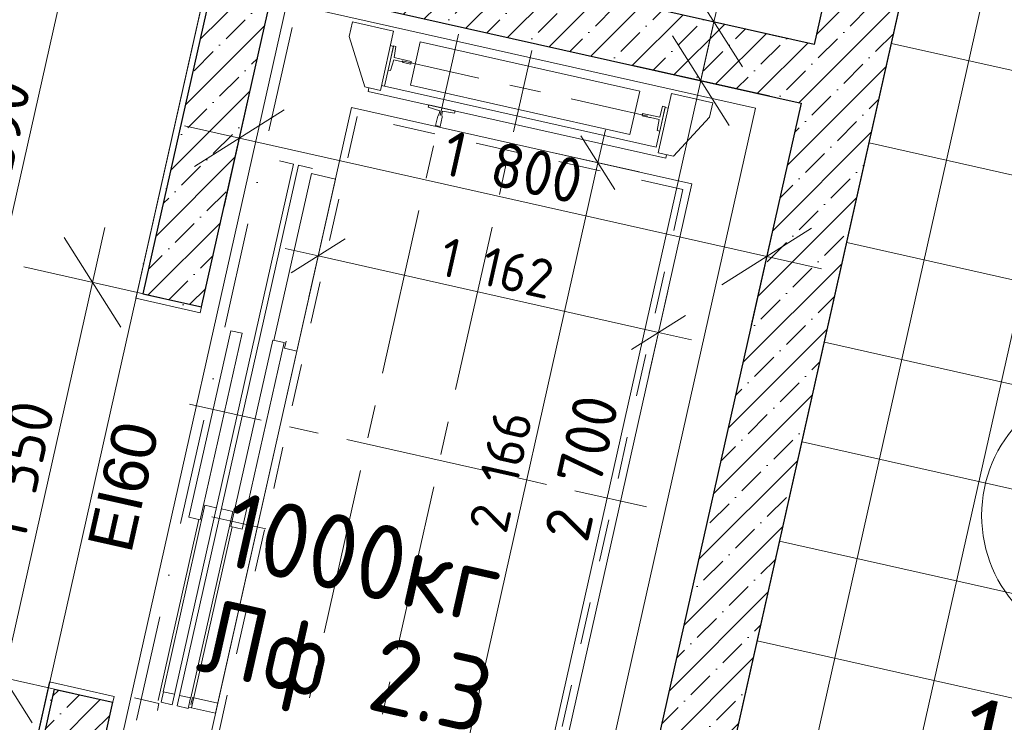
# Model space of a CAD drawing. Header units: millimetres. Extents: x -7218036 to -6934485, y 6013857 to 6210136.
# Tile 209 of 214: x -7148119 to -7144839, y 6139956 to 6142296. Entities that reach past the tile are written whole.
import ezdxf
from ezdxf.enums import TextEntityAlignment as Align

# ---------------------------------------------------------------- set-up
doc = ezdxf.new("R2010")
doc.units = ezdxf.units.MM
doc.header["$MEASUREMENT"] = 0
doc.linetypes.add('короткая штриховая', pattern=[282.222222, 141.111111, -141.111111])
doc.linetypes.add('Штрихпунктирная', pattern=[670.277762, 352.777767, -176.388884, 0, -141.111112])
for name, color, linetype in [('S - автостоянка.АР', 7, 'Continuous'), ('АР-Стены_внутренние_пилоны.АР', 7, 'Continuous'), ('АР-Чертеж-Оси_Осевые размеры.АР', 7, 'Continuous'), ('АР-Чертеж-Размеры.АР', 7, 'Continuous')]:
    doc.layers.add(name, color=color, linetype=linetype)
for name, color, linetype, lineweight in [('АР-вертикальная связь - Лифт.АР_Ном._пера__1', 7, 'Continuous', 0), ('АР-вертикальная связь - Лифт.АР_Ном._пера__120', 7, 'Continuous', 0), ('АР-Мокрые зоны.АР_Ном._пера__101', 252, 'Continuous', 0), ('АР-Стены_внутренние_пилоны.АР_Ном._пера__1', 7, 'Continuous', 30), ('АР-Чертеж-Оси_Осевые размеры.АР_Ном._пера__1', 7, 'Continuous', 0), ('АР-Чертеж-Оси_Осевые размеры.АР_Ном._пера__120', 7, 'Continuous', 0), ('АР-Чертеж-Размеры.АР_Ном._пера__1', 7, 'Continuous', 0), ('Двери Archicad_Ном._пера__120', 7, 'Continuous', 0), ('Маркеры Дверей Archicad_Ном._пера__1', 7, 'Continuous', 0), ('Паспорта Зон Archicad_Ном._пера__1', 7, 'Continuous', 0)]:
    doc.layers.add(name, color=color, linetype=linetype, lineweight=lineweight)
doc.styles.add('РЎР“Р•РќР•Р\xa0Р\x98Р\xa0_РЎРўР\x98Р›Р¬_1', font='GOTHIC.TTF')
doc.styles.add('РЎР“Р•РќР•Р\xa0Р\x98Р\xa0_РЎРўР\x98Р›Р¬_2', font='calibri.ttf')
doc.styles.add('РЎР“Р•РќР•Р\xa0Р\x98Р\xa0_РЎРўР\x98Р›Р¬_4', font='GOST_Common.ttf')
doc.styles.add('РЎР“Р•РќР•Р\xa0Р\x98Р\xa0_РЎРўР\x98Р›Р¬_5', font='arial.ttf')
doc.dimstyles.new('СГЕНЕРИР_СТИЛЬ__1', dxfattribs={"dimtxt": 400, "dimasz": 332.5, "dimexe": 0.18, "dimexo": 0.0625, "dimgap": 0, "dimtad": 1, "dimdec": 0, "dimzin": 0, "dimdsep": 46, "dimtxsty": 'РЎР“Р•РќР•Р\xa0Р\x98Р\xa0_РЎРўР\x98Р›Р¬_1', "dimblk": 'ARROWHEAD_6', "dimblk1": 'ARROWHEAD_6', "dimblk2": 'ARROWHEAD_6', "dimcen": 0.09, "dimse1": 1, "dimse2": 1, "dimclrd": 7, "dimclre": 7, "dimclrt": 7, "dimazin": 0, "dimtfac": 1, "dimtdec": 4, "dimtmove": 0, "dimatfit": 3, "dimfxl": 1, "dimtolj": 1, "dimtzin": 0, "dimarcsym": 0})
doc.dimstyles.new('СГЕНЕРИР_СТИЛЬ__4', dxfattribs={"dimtxt": 150, "dimasz": 237.5, "dimexe": 0.18, "dimexo": 0.0625, "dimgap": 0, "dimtad": 1, "dimdec": 0, "dimzin": 0, "dimdsep": 46, "dimtxsty": 'РЎР“Р•РќР•Р\xa0Р\x98Р\xa0_РЎРўР\x98Р›Р¬_4', "dimblk": 'ARROWHEAD_6', "dimblk1": 'ARROWHEAD_6', "dimblk2": 'ARROWHEAD_6', "dimcen": 0.09, "dimse1": 1, "dimse2": 1, "dimclrd": 7, "dimclre": 7, "dimclrt": 7, "dimazin": 0, "dimtfac": 1, "dimtdec": 4, "dimtmove": 0, "dimatfit": 3, "dimfxl": 1, "dimtolj": 1, "dimtzin": 0, "dimarcsym": 0})
doc.dimstyles.new('СГЕНЕРИР_СТИЛЬ__7', dxfattribs={"dimtxt": 129.999995, "dimasz": 142.5, "dimexe": 0.18, "dimexo": 300000, "dimgap": 0, "dimtad": 1, "dimdec": 0, "dimzin": 0, "dimdsep": 46, "dimtxsty": 'РЎР“Р•РќР•Р\xa0Р\x98Р\xa0_РЎРўР\x98Р›Р¬_4', "dimblk": 'ARROWHEAD_6', "dimblk1": 'ARROWHEAD_6', "dimblk2": 'ARROWHEAD_6', "dimcen": 0.09, "dimclrd": 7, "dimclre": 7, "dimclrt": 7, "dimazin": 0, "dimtfac": 1, "dimtdec": 4, "dimtmove": 0, "dimatfit": 3, "dimfxl": 1, "dimtolj": 1, "dimtzin": 0, "dimarcsym": 0})
pattern_1 = [(45, (-6566190.34, 6563027.8), (-111.369318, 111.369318), [0, -105, 0, -157.5]), (110, (-6565840.34, 6563027.8), (148.001588, 53.868173), [0, -77, 0, -133])]
pattern_2 = [(45, (-6566190.34, 6562677.8), (-84.852814, 84.852814), []), (45, (-6566232.77, 6562720.22), (-84.852814, 84.852814), [90, -30, 0, -30])]

# ---------------------------------------------------------------- blocks, each defined once
blk = doc.blocks.new('ИТП_Т508_43_6', base_point=(-7150945.9, 6142246.4))
at = {"layer": 'Паспорта Зон Archicad_Ном._пера__1', "color": 7, "linetype": 'Continuous', "lineweight": 0}
blk.add_circle((-7144464.9, 6140644.8), 450, dxfattribs=at)
at = {"layer": 'Паспорта Зон Archicad_Ном._пера__1', "color": 7, "lineweight": 0, "style": 'РЎР“Р•РќР•Р\xa0Р\x98Р\xa0_РЎРўР\x98Р›Р¬_4'}
blk.add_attdef('ROOM_NUMBER', text='', height=250, rotation=347.3417, dxfattribs=at).set_placement((-7144464.9, 6140646.1), align=Align.MIDDLE_CENTER)
at = {"layer": 'Паспорта Зон Archicad_Ном._пера__1', "color": 7, "lineweight": 0, "style": 'РЎР“Р•РќР•Р\xa0Р\x98Р\xa0_РЎРўР\x98Р›Р¬_2'}
blk.add_attdef('ROOM_AREA', text='', height=200, rotation=347.3417, dxfattribs=at).set_placement((-7144139.8, 6139759.3), align=Align.MIDDLE_RIGHT)
blk = doc.blocks.new('Маркер ДВ 23[9]_6', base_point=(-7147661.4, 6140680.7))
at = {"layer": 'Маркеры Дверей Archicad_Ном._пера__1', "color": 7, "lineweight": 0, "insert": (-7147746.7, 6140513.2), "char_height": 150, "attachment_point": 7, "rotation": 77.3411, "style": 'РЎР“Р•РќР•Р\xa0Р\x98Р\xa0_РЎРўР\x98Р›Р¬_5'}
blk.add_mtext('\\A1;{\\pql;\\pt0;\\fArial|b0|i0|c204|p0;\\W1.000000;EI60\\fArial|b0|i0|c204|p0;\\W1.000000;\\fArial|b0|i0|c204|p0;\\H0.666667x;\\W1.000000;\\fArial|b0|i0|c204|p0;\\H1.500000x;\\W1.000000;}', dxfattribs=at)
blk = doc.blocks.new('Прямоугольный Дверной Проем 23[22]_6', base_point=(-6566190.3, 6562677.8))
at = {"layer": 'Двери Archicad_Ном._пера__120', "color": 7, "linetype": 'Continuous', "lineweight": 0}
for p, q in [((-7147728.1, 6141387.5), (-7147732.5, 6141368)), ((-7147517.8, 6141319.7), (-7147732.5, 6141368)), ((-7148024, 6140070.3), (-7148019.6, 6140089.8)), ((-7147804.9, 6140041.6), (-7148019.6, 6140089.8))]:
    blk.add_line(p, q, dxfattribs=at)
at = {"layer": 'Маркеры Дверей Archicad_Ном._пера__1', "color": 7, "lineweight": 0}
blk.add_blockref('Маркер ДВ 23[9]_6', (-7147661.4, 6140680.7), dxfattribs=at)
blk = doc.blocks.new('Стена_96_6', base_point=(-7146915.2, 6144459))
at = {"layer": 'АР-Стены_внутренние_пилоны.АР', "linetype": 'Continuous', "lineweight": 0, "true_color": 0x000000}
h = blk.add_hatch(dxfattribs=at)
h.set_pattern_fill('ШТУКАТУРКА__ГИПС_01_0006', color=18, style=0, pattern_type=2)
h.set_pattern_definition(pattern_1)
h.paths.add_polyline_path([(-7147728.1, 6141387.5), (-7147708.6, 6141383.1), (-7147336, 6143041.8), (-7147355.6, 6143046.2)])
h = blk.add_hatch(dxfattribs=at)
h.set_pattern_fill('ЖЕЛЕЗОБЕТОН__PROJECT__0006', color=18, style=0, pattern_type=2)
h.set_pattern_definition(pattern_2)
h.paths.add_polyline_path([(-7147336, 6143041.8), (-7147708.6, 6141383.1), (-7147513.5, 6141339.3), (-7147140.9, 6142997.9)])
h = blk.add_hatch(dxfattribs=at)
h.set_pattern_fill('ШТУКАТУРКА__ГИПС_01_0006', color=18, style=0, pattern_type=2)
h.set_pattern_definition(pattern_1)
h.paths.add_polyline_path([(-7147732.5, 6141368), (-7147517.8, 6141319.7), (-7147513.5, 6141339.3), (-7147708.6, 6141383.1), (-7147728.1, 6141387.5)])
h = blk.add_hatch(dxfattribs=at)
h.set_pattern_fill('ШТУКАТУРКА__ГИПС_01_0006', color=18, style=0, pattern_type=2)
h.set_pattern_definition(pattern_1)
h.paths.add_polyline_path([(-7148024, 6140070.3), (-7148004.4, 6140065.9), (-7147809.3, 6140022.1), (-7147804.9, 6140041.6), (-7148019.6, 6140089.8)])
h = blk.add_hatch(dxfattribs=at)
h.set_pattern_fill('ШТУКАТУРКА__ГИПС_01_0006', color=18, style=0, pattern_type=2)
h.set_pattern_definition(pattern_1)
h.paths.add_polyline_path([(-7148024, 6140070.3), (-7148245.3, 6139084.9), (-7148225.8, 6139080.5), (-7148004.4, 6140065.9)])
h = blk.add_hatch(dxfattribs=at)
h.set_pattern_fill('ЖЕЛЕЗОБЕТОН__PROJECT__0006', color=18, style=0, pattern_type=2)
h.set_pattern_definition(pattern_2)
h.paths.add_polyline_path([(-7148004.4, 6140065.9), (-7148230.1, 6139061), (-7148078.8, 6138822.1), (-7147809.3, 6140022.1)])
at = {"layer": 'АР-Стены_внутренние_пилоны.АР_Ном._пера__1', "color": 7, "linetype": 'Continuous', "lineweight": 30}
for p, q in [((-7147336, 6143041.8), (-7147708.6, 6141383.1)), ((-7147708.6, 6141383.1), (-7147513.5, 6141339.3)), ((-7148004.4, 6140065.9), (-7148225.8, 6139080.5)), ((-7148004.4, 6140065.9), (-7147809.3, 6140022.1))]:
    blk.add_line(p, q, dxfattribs=at)
at = {"layer": 'АР-Стены_внутренние_пилоны.АР_Ном._пера__1', "color": 7, "linetype": 'Continuous', "lineweight": 0}
for p, q in [((-7147728.1, 6141387.5), (-7147732.5, 6141368)), ((-7147517.8, 6141319.7), (-7147732.5, 6141368)), ((-7147513.5, 6141339.3), (-7147517.8, 6141319.7)), ((-7148024, 6140070.3), (-7148019.6, 6140089.8)), ((-7147804.9, 6140041.6), (-7148019.6, 6140089.8)), ((-7147809.3, 6140022.1), (-7147804.9, 6140041.6))]:
    blk.add_line(p, q, dxfattribs=at)
at = {"layer": 'АР-Стены_внутренние_пилоны.АР_Ном._пера__1', "color": 7, "linetype": 'Continuous', "lineweight": 0, "flags": 128}
for points in [[(-7147355.6, 6143046.2), (-7147728.1, 6141387.5)], [(-7148024, 6140070.3), (-7148245.3, 6139084.9)]]:
    blk.add_lwpolyline(points, dxfattribs=at)
at = {"layer": 'АР-Стены_внутренние_пилоны.АР_Ном._пера__1', "color": 7, "linetype": 'Continuous', "lineweight": 30, "flags": 128}
for points in [[(-7147513.5, 6141339.3), (-7147272.4, 6142412.5)], [(-7147864, 6139778.4), (-7147809.3, 6140022.1)]]:
    blk.add_lwpolyline(points, dxfattribs=at)
at = {"layer": 'Двери Archicad_Ном._пера__120', "color": 7, "linetype": 'Continuous', "lineweight": 0}
blk.add_blockref('Прямоугольный Дверной Проем 23[22]_6', (-6566190.3, 6562677.8), dxfattribs=at)
blk = doc.blocks.new('Стена_97_6', base_point=(-7145350.3, 6142185.8))
at = {"layer": 'АР-Стены_внутренние_пилоны.АР', "linetype": 'Continuous', "lineweight": 0, "true_color": 0x000000}
h = blk.add_hatch(dxfattribs=at)
h.set_pattern_fill('ЖЕЛЕЗОБЕТОН__PROJECT__0006', color=18, style=0, pattern_type=2)
h.set_pattern_definition(pattern_2)
h.paths.add_polyline_path([(-7145472.3, 6142213.2), (-7147228.6, 6142607.6), (-7147272.4, 6142412.5), (-7145516.1, 6142018.1)])
at = {"layer": 'АР-Стены_внутренние_пилоны.АР_Ном._пера__1', "color": 7, "linetype": 'Continuous', "lineweight": 30, "flags": 128}
for points in [[(-7145472.3, 6142213.2), (-7147228.6, 6142607.6)], [(-7147272.4, 6142412.5), (-7145516.1, 6142018.1)]]:
    blk.add_lwpolyline(points, dxfattribs=at)
blk = doc.blocks.new('Стена_99_6', base_point=(-7144939.5, 6144015.3))
at = {"layer": 'АР-Стены_внутренние_пилоны.АР', "linetype": 'Continuous', "lineweight": 0, "true_color": 0x000000}
h = blk.add_hatch(dxfattribs=at)
h.set_pattern_fill('ЖЕЛЕЗОБЕТОН__PROJECT__0006', color=18, style=0, pattern_type=2)
h.set_pattern_definition(pattern_2)
h.paths.add_polyline_path([(-7145088.8, 6143920.7), (-7146352.1, 6138295.8), (-7146108.2, 6138241.1), (-7144844.9, 6143865.9)])
at = {"layer": 'АР-Стены_внутренние_пилоны.АР_Ном._пера__1', "color": 7, "linetype": 'Continuous', "lineweight": 30, "flags": 128}
for points in [[(-7145088.8, 6143920.7), (-7145472.3, 6142213.2)], [(-7146108.2, 6138241.1), (-7144844.9, 6143865.9)], [(-7145516.1, 6142018.1), (-7146107.7, 6139383.9)]]:
    blk.add_lwpolyline(points, dxfattribs=at)
blk = doc.blocks.new('Стандартный Маркер Сетки[19]_6', base_point=(-7146699.2, 6144553.5))
at = {"layer": 'АР-Чертеж-Оси_Осевые размеры.АР_Ном._пера__120', "color": 7, "linetype": 'Штрихпунктирная', "lineweight": 0}
blk.add_line((-7146918.4, 6143577.8), (-7151477, 6123280.7), dxfattribs=at)
at = {"layer": 'АР-Чертеж-Оси_Осевые размеры.АР_Ном._пера__120', "color": 7, "lineweight": 0, "style": 'РЎР“Р•РќР•Р\xa0Р\x98Р\xa0_РЎРўР\x98Р›Р¬_1'}
blk.add_attdef('AC_MarkerText_1', text='', height=350, rotation=347.3417, dxfattribs=at).set_placement((-7151735.8, 6121998.2), align=Align.TOP_CENTER)
blk = doc.blocks.new('Стандартный Маркер Сетки[139]_6', base_point=(-7146699.2, 6144553.5))
at = {"layer": 'АР-Чертеж-Оси_Осевые размеры.АР_Ном._пера__120', "color": 7, "linetype": 'Штрихпунктирная', "lineweight": 0}
blk.add_line((-7146918.4, 6143577.8), (-7151477, 6123280.7), dxfattribs=at)
at = {"layer": 'АР-Чертеж-Оси_Осевые размеры.АР_Ном._пера__120', "color": 7, "lineweight": 0, "style": 'РЎР“Р•РќР•Р\xa0Р\x98Р\xa0_РЎРўР\x98Р›Р¬_1'}
blk.add_attdef('AC_MarkerText_1', text='', height=350, rotation=347.3417, dxfattribs=at).set_placement((-7151735.8, 6121998.2), align=Align.TOP_CENTER)
blk = doc.blocks.new('*D726', base_point=(-6566190.3, 6562677.8))
at = {"layer": 'АР-Чертеж-Размеры.АР_Ном._пера__1', "color": 7, "linetype": 'Continuous', "lineweight": 0, "transparency": 16777216}
for p, q in [((-7149074.5, 6144565.4), (-7149177.2, 6144108.1)), ((-7148976.5, 6144431.3), (-7149275.2, 6144242.2)), ((-7149125.8, 6144336.7), (-7149308.8, 6144377.8)), ((-7147164.7, 6143896.3), (-7149125.8, 6144336.7)), ((-7147113.3, 6144125), (-7147216, 6143667.6)), ((-7147314, 6143801.7), (-7147015.3, 6143990.9)), ((-7146981.7, 6143855.2), (-7147164.7, 6143896.3))]:
    blk.add_line(p, q, dxfattribs=at)
at = {"layer": 'АР-Чертеж-Размеры.АР_Ном._пера__1', "color": 7, "lineweight": 0, "transparency": 16777216, "insert": (-7148356.5, 6144194.7), "char_height": 150, "attachment_point": 7, "rotation": 347.3424, "style": 'РЎР“Р•РќР•Р\xa0Р\x98Р\xa0_РЎРўР\x98Р›Р¬_4'}
blk.add_mtext('\\A1;{\\pql;\\fGOST Common|b0|i0|c204|p0;\\W1.000000;2\xa0010}', dxfattribs=at)
blk = doc.blocks.new('ARROWHEAD_6')
at = {"color": 0, "linetype": 'Continuous', "lineweight": 0}
for p, q in [((-0.5, -0.5), (0.5, 0.5)), ((0, 0), (-1, 0))]:
    blk.add_line(p, q, dxfattribs=at)
blk = doc.blocks.new('*D808', base_point=(-6566190.3, 6562677.8))
at = {"layer": 'АР-Чертеж-Размеры.АР_Ном._пера__1', "color": 7, "linetype": 'Continuous', "lineweight": 0, "transparency": 16777216}
for p, q in [((-7145809.2, 6142276.1), (-7145850.3, 6142093.1)), ((-7145755.8, 6141943.8), (-7145944.9, 6142242.5)), ((-7146079, 6142144.5), (-7145621.7, 6142041.8)), ((-7145850.3, 6142093.1), (-7146441.9, 6139459)), ((-7146536.5, 6139608.3), (-7146347.4, 6139309.6)), ((-7146670.6, 6139510.3), (-7146213.3, 6139407.6)), ((-7146441.9, 6139459), (-7146483, 6139276))]:
    blk.add_line(p, q, dxfattribs=at)
at = {"layer": 'АР-Чертеж-Размеры.АР_Ном._пера__1', "color": 7, "lineweight": 0, "transparency": 16777216, "insert": (-7146227.7, 6140550), "char_height": 150, "attachment_point": 7, "rotation": 77.3417, "style": 'РЎР“Р•РќР•Р\xa0Р\x98Р\xa0_РЎРўР\x98Р›Р¬_4'}
blk.add_mtext('\\A1;{\\pql;\\fGOST Common|b0|i0|c204|p0;\\W1.000000;2\xa0700}', dxfattribs=at)
blk = doc.blocks.new('*D809', base_point=(-6566190.3, 6562677.8))
at = {"layer": 'АР-Чертеж-Размеры.АР_Ном._пера__1', "color": 7, "linetype": 'Continuous', "lineweight": 0, "transparency": 16777216}
for p, q in [((-7145381.9, 6144178.7), (-7145423, 6143995.7)), ((-7145328.4, 6143846.4), (-7145517.6, 6144145.1)), ((-7145651.7, 6144047.1), (-7145194.3, 6143944.4)), ((-7145423, 6143995.7), (-7145806.5, 6142288.3)), ((-7145901.1, 6142437.6), (-7145711.9, 6142138.9)), ((-7146035.2, 6142339.6), (-7145577.8, 6142236.9)), ((-7145806.5, 6142288.3), (-7145847.6, 6142105.3))]:
    blk.add_line(p, q, dxfattribs=at)
at = {"layer": 'АР-Чертеж-Размеры.АР_Ном._пера__1', "color": 7, "lineweight": 0, "transparency": 16777216, "insert": (-7145693, 6142930.7), "char_height": 150, "attachment_point": 7, "rotation": 77.3417, "style": 'РЎР“Р•РќР•Р\xa0Р\x98Р\xa0_РЎРўР\x98Р›Р¬_4'}
blk.add_mtext('\\A1;{\\pql;\\fGOST Common|b0|i0|c204|p0;\\W1.000000;1\xa0750}', dxfattribs=at)
blk = doc.blocks.new('*D810', base_point=(-6566190.3, 6562677.8))
at = {"layer": 'АР-Чертеж-Размеры.АР_Ном._пера__1', "color": 7, "linetype": 'Continuous', "lineweight": 0, "transparency": 16777216}
for p, q in [((-7147438.5, 6141672.8), (-7147335.8, 6142130.2)), ((-7147237.8, 6141996.1), (-7147536.5, 6141806.9)), ((-7147570.1, 6141942.6), (-7147387.2, 6141901.5)), ((-7147387.2, 6141901.5), (-7145630.9, 6141507)), ((-7145682.3, 6141278.4), (-7145579.5, 6141735.7)), ((-7145780.3, 6141412.5), (-7145481.5, 6141601.6)), ((-7145630.9, 6141507), (-7145448, 6141465.9))]:
    blk.add_line(p, q, dxfattribs=at)
at = {"layer": 'АР-Чертеж-Размеры.АР_Ном._пера__1', "color": 7, "lineweight": 0, "transparency": 16777216, "insert": (-7146720.3, 6141782.5), "char_height": 150, "attachment_point": 7, "rotation": 347.3411, "style": 'РЎР“Р•РќР•Р\xa0Р\x98Р\xa0_РЎРўР\x98Р›Р¬_4'}
blk.add_mtext('\\A1;{\\pql;\\fGOST Common|b0|i0|c204|p0;\\W1.000000;1\xa0800}', dxfattribs=at)
blk = doc.blocks.new('*D812', base_point=(-6566190.3, 6562677.8))
at = {"layer": 'АР-Чертеж-Размеры.АР_Ном._пера__1', "color": 7, "linetype": 'Continuous', "lineweight": 0, "transparency": 16777216}
for p, q in [((-7147876.5, 6141420.8), (-7147835.4, 6141603.7)), ((-7147782, 6141271.5), (-7147971.1, 6141570.2)), ((-7147647.9, 6141369.4), (-7148105.2, 6141472.2)), ((-7148172.4, 6140103.6), (-7147876.5, 6141420.8)), ((-7148267, 6140253), (-7148077.8, 6139954.3)), ((-7147943.7, 6140052.3), (-7148401.1, 6140155)), ((-7148213.5, 6139920.7), (-7148172.4, 6140103.6))]:
    blk.add_line(p, q, dxfattribs=at)
at = {"layer": 'АР-Чертеж-Размеры.АР_Ном._пера__1', "color": 7, "lineweight": 0, "transparency": 16777216, "insert": (-7148102.7, 6140550.9), "char_height": 150, "attachment_point": 7, "rotation": 77.3411, "style": 'РЎР“Р•РќР•Р\xa0Р\x98Р\xa0_РЎРўР\x98Р›Р¬_4'}
blk.add_mtext('\\A1;{\\pql;\\fGOST Common|b0|i0|c204|p0;\\W1.000000;1\xa0350}', dxfattribs=at)
blk = doc.blocks.new('*D814', base_point=(-6566190.3, 6562677.8))
at = {"layer": 'АР-Чертеж-Размеры.АР_Ном._пера__1', "color": 7, "linetype": 'Continuous', "lineweight": 0, "transparency": 16777216}
for p, q in [((-7147517.2, 6144445.6), (-7147476.2, 6144628.5)), ((-7147422.7, 6144296.2), (-7147611.8, 6144594.9)), ((-7147288.6, 6144394.2), (-7147745.9, 6144496.9)), ((-7148698.4, 6139186.7), (-7147517.2, 6144445.6)), ((-7148792.9, 6139336), (-7148603.8, 6139037.3)), ((-7148469.7, 6139135.3), (-7148927, 6139238)), ((-7148739.5, 6139003.7), (-7148698.4, 6139186.7))]:
    blk.add_line(p, q, dxfattribs=at)
at = {"layer": 'АР-Чертеж-Размеры.АР_Ном._пера__1', "color": 7, "lineweight": 0, "transparency": 16777216, "insert": (-7148189.3, 6141590), "char_height": 150, "attachment_point": 7, "rotation": 77.3417, "style": 'РЎР“Р•РќР•Р\xa0Р\x98Р\xa0_РЎРўР\x98Р›Р¬_4'}
blk.add_mtext('\\A1;{\\pql;\\fGOST Common|b0|i0|c204|p0;\\W1.000000;5\xa0390}', dxfattribs=at)
blk = doc.blocks.new('*D933', base_point=(-6566190.3, 6562677.8))
at = {"layer": 'АР-Чертеж-Размеры.АР_Ном._пера__1', "color": 7, "linetype": 'Continuous', "lineweight": 0, "transparency": 16777216}
for p, q in [((-7147155.8, 6141371.8), (-7147094.1, 6141646.2)), ((-7147035.3, 6141565.7), (-7147214.6, 6141452.2)), ((-7147234.7, 6141533.6), (-7147124.9, 6141509)), ((-7147124.9, 6141509), (-7145991.2, 6141254.4)), ((-7146022, 6141117.1), (-7145960.4, 6141391.6)), ((-7146080.8, 6141197.6), (-7145901.6, 6141311.1)), ((-7145991.2, 6141254.4), (-7145881.4, 6141229.7))]:
    blk.add_line(p, q, dxfattribs=at)
at = {"layer": 'АР-Чертеж-Размеры.АР_Ном._пера__1', "color": 7, "lineweight": 0, "transparency": 16777216, "insert": (-7146728.4, 6141446.6), "char_height": 130, "attachment_point": 7, "rotation": 347.3417, "style": 'РЎР“Р•РќР•Р\xa0Р\x98Р\xa0_РЎРўР\x98Р›Р¬_4'}
blk.add_mtext('\\A1;{\\pql;\\fGOST Common|b0|i0|c204|p0;\\W1.000000;1\xa0162}', dxfattribs=at)
blk = doc.blocks.new('*D1304', base_point=(-6566190.3, 6562677.8))
at = {"layer": 'АР-Чертеж-Оси_Осевые размеры.АР_Ном._пера__1', "color": 7, "linetype": 'Continuous', "lineweight": 0, "transparency": 16777216}
for p, q in [((-7209788.7, 6165856.5), (-7210693.8, 6161826.9)), ((-7210561.4, 6161617.8), (-7210826.2, 6162036)), ((-7211013.9, 6161898.8), (-7210373.6, 6161755)), ((-7210693.8, 6161826.9), (-7211313.9, 6159065.6)), ((-7211181.5, 6158856.6), (-7211446.3, 6159274.7)), ((-7211634.1, 6159137.6), (-7210993.8, 6158993.7)), ((-7211313.9, 6159065.6), (-7213187.5, 6150723.5))]:
    blk.add_line(p, q, dxfattribs=at)
at = {"layer": 'АР-Чертеж-Оси_Осевые размеры.АР_Ном._пера__1', "color": 7, "lineweight": 0, "transparency": 16777216, "insert": (-7211236.4, 6159776), "char_height": 400, "attachment_point": 7, "rotation": 77.3417, "style": 'РЎР“Р•РќР•Р\xa0Р\x98Р\xa0_РЎРўР\x98Р›Р¬_1'}
blk.add_mtext('\\A1;{\\pql;\\fCentury Gothic|b0|i0|c204|p0;\\W1.000000;2\xa0830}', dxfattribs=at)
blk = doc.blocks.new('*D1305', base_point=(-6566190.3, 6562677.8))
at = {"layer": 'АР-Чертеж-Оси_Осевые размеры.АР_Ном._пера__1', "color": 7, "linetype": 'Continuous', "lineweight": 0, "transparency": 16777216}
for p, q in [((-7211181.5, 6158856.6), (-7211446.3, 6159274.7)), ((-7211313.9, 6159065.6), (-7213187.5, 6150723.5)), ((-7213055.1, 6150514.4), (-7213319.9, 6150932.6)), ((-7213507.7, 6150795.4), (-7212867.4, 6150651.6)), ((-7213187.5, 6150723.5), (-7214816.8, 6143469.2))]:
    blk.add_line(p, q, dxfattribs=at)
at = {"layer": 'АР-Чертеж-Оси_Осевые размеры.АР_Ном._пера__1', "color": 7, "lineweight": 0, "transparency": 16777216, "insert": (-7212483.2, 6154224.3), "char_height": 400, "attachment_point": 7, "rotation": 77.3417, "style": 'РЎР“Р•РќР•Р\xa0Р\x98Р\xa0_РЎРўР\x98Р›Р¬_1'}
blk.add_mtext('\\A1;{\\pql;\\fCentury Gothic|b0|i0|c204|p0;\\W1.000000;8\xa0550}', dxfattribs=at)
blk = doc.blocks.new('*D1306', base_point=(-6566190.3, 6562677.8))
at = {"layer": 'АР-Чертеж-Оси_Осевые размеры.АР_Ном._пера__1', "color": 7, "linetype": 'Continuous', "lineweight": 0, "transparency": 16777216}
for p, q in [((-7213055.1, 6150514.4), (-7213319.9, 6150932.6)), ((-7213187.5, 6150723.5), (-7214816.8, 6143469.2)), ((-7214949.2, 6143678.3), (-7214684.4, 6143260.1)), ((-7215136.9, 6143541.1), (-7214496.6, 6143397.3)), ((-7214816.8, 6143469.2), (-7214874.3, 6143213))]:
    blk.add_line(p, q, dxfattribs=at)
at = {"layer": 'АР-Чертеж-Оси_Осевые размеры.АР_Ном._пера__1', "color": 7, "lineweight": 0, "transparency": 16777216, "insert": (-7214234.7, 6146426.1), "char_height": 400, "attachment_point": 7, "rotation": 77.3417, "style": 'РЎР“Р•РќР•Р\xa0Р\x98Р\xa0_РЎРўР\x98Р›Р¬_1'}
blk.add_mtext('\\A1;{\\pql;\\fCentury Gothic|b0|i0|c204|p0;\\W1.000000;7\xa0435}', dxfattribs=at)
blk = doc.blocks.new('*D1310', base_point=(-6566190.3, 6562677.8))
at = {"layer": 'АР-Чертеж-Размеры.АР_Ном._пера__1', "color": 7, "linetype": 'Continuous', "lineweight": 0, "transparency": 16777216}
for p, q in [((-7146168.4, 6141929.3), (-7146193, 6141819.6)), ((-7146136.3, 6141730), (-7146249.8, 6141909.2)), ((-7146330.3, 6141850.4), (-7146055.8, 6141788.8)), ((-7146193, 6141819.6), (-7146667.7, 6139706.2)), ((-7146724.4, 6139795.8), (-7146611, 6139616.6)), ((-7146804.9, 6139737), (-7146530.5, 6139675.4)), ((-7146667.7, 6139706.2), (-7146692.3, 6139596.5))]:
    blk.add_line(p, q, dxfattribs=at)
at = {"layer": 'АР-Чертеж-Размеры.АР_Ном._пера__1', "color": 7, "lineweight": 0, "transparency": 16777216, "insert": (-7146498.1, 6140579.8), "char_height": 130, "attachment_point": 7, "rotation": 77.3417, "style": 'РЎР“Р•РќР•Р\xa0Р\x98Р\xa0_РЎРўР\x98Р›Р¬_4'}
blk.add_mtext('\\A1;{\\pql;\\fGOST Common|b0|i0|c204|p0;\\W1.000000;2\xa0166}', dxfattribs=at)

msp = doc.modelspace()

# ---------------------------------------------------------------- hatches: boundary and pattern name
at = {"layer": 'АР-Мокрые зоны.АР_Ном._пера__101', "linetype": 'Continuous', "lineweight": 0}
h = msp.add_hatch(dxfattribs=at)
h.set_pattern_fill('RIGID_INSULATION_0006', color=252, style=0, pattern_type=2)
h.set_pattern_definition([(347.3417, (-7149705.05, 6130331.8), (74.506, 331.736), []), (77.3417, (-7149705.05, 6130331.8), (-331.736, 74.506), [])])
h.paths.add_polyline_path([(-7160201.8, 6138874.7), (-7157352.8, 6138234.9), (-7157692.4, 6136722.5), (-7156433.8, 6136439.9), (-7156105.2, 6137903.1), (-7153968.3, 6137423.6), (-7154286.1, 6136008.9), (-7154042.1, 6135954.1), (-7153829.6, 6136900.4), (-7151087.9, 6136284.7), (-7150971.8, 6136801.8), (-7148991.6, 6136357.1), (-7149002.5, 6136308.3), (-7146660.4, 6135782.3), (-7144844.9, 6143865.9), (-7142961.8, 6143443), (-7142903.8, 6143701.1), (-7138181.6, 6142640.5), (-7140459.4, 6132498.6), (-7141835.9, 6132807.7), (-7142972.8, 6127743.9), (-7143602.1, 6127885), (-7143667.9, 6127592.6), (-7145887.5, 6128091.4), (-7145821.8, 6128383.8), (-7146212.1, 6128471.4), (-7146277.8, 6128178.7), (-7149907.4, 6128993.9), (-7149677.3, 6130018.2), (-7150067.6, 6130105.9), (-7150297.7, 6129081.6), (-7153126.6, 6129716.9), (-7152502, 6132498.8), (-7152892.3, 6132586.4), (-7153516.9, 6129804.6), (-7156385.6, 6130448.9), (-7156155.6, 6131473.2), (-7156545.8, 6131560.8), (-7156775.9, 6130536.6), (-7160112.8, 6131286), (-7159740.3, 6132944.4), (-7160130.6, 6133032), (-7160262.1, 6132446.3), (-7161579.4, 6132742.2)])
h.paths.add_polyline_path([(-7159598.1, 6135403), (-7159207.8, 6135315.3), (-7159207.8, 6135315.3), (-7158779.5, 6137222.9), (-7159169.7, 6137310.6)], flags=0)
h.paths.add_polyline_path([(-7145061.9, 6133224.8), (-7146837.9, 6133623.7), (-7146750.2, 6134014), (-7144974.3, 6133615.1)], flags=0)
h.paths.add_polyline_path([(-7142210.5, 6140855.5), (-7141771.3, 6142806.7), (-7141381.1, 6142718.9), (-7141820.3, 6140767.7)], flags=0)

# ---------------------------------------------------------------- linework, layer by layer
at = {"layer": 'S - автостоянка.АР', "color": 254, "linetype": 'Continuous', "lineweight": 0, "true_color": 0xdadada, "flags": 128}
msp.add_lwpolyline([(-7150206.4, 6139525.4), (-7148245.2, 6139084.9), (-7147803.9, 6141049.9), (-7147064.1, 6144343.7), (-7149025.3, 6144784.2), (-7149772.5, 6141457.1)], close=True, dxfattribs=at)
at = {"layer": 'S - автостоянка.АР', "color": 254, "linetype": 'Continuous', "lineweight": 0, "true_color": 0xd1c7d6, "flags": 128}
msp.add_lwpolyline([(-7142972.8, 6127743.8), (-7141901.6, 6132515.1), (-7141901.6, 6132515.2), (-7141835.9, 6132807.7), (-7140459.5, 6132498.3), (-7138181.6, 6142640.5), (-7143391.7, 6143810.7), (-7143438.7, 6143601.3), (-7144833.9, 6143914.7), (-7146114.8, 6138211.6), (-7146660.4, 6135782.2), (-7149002.5, 6136308.3)], dxfattribs=at)
at = {"layer": 'АР-вертикальная связь - Лифт.АР_Ном._пера__120', "color": 7, "linetype": 'Continuous', "lineweight": 0}
for points in [[(-7146237.5, 6139464.1), (-7145667.8, 6142000.9), (-7147228.9, 6142351.5), (-7147798.6, 6139814.7)], [(-7147021.9, 6142240.4), (-7147011.1, 6142288.6), (-7146873.6, 6142257.8), (-7146917.9, 6142060.4), (-7146969.1, 6142071.9)], [(-7146053.7, 6142058.3), (-7146086.3, 6141913.5), (-7146817.3, 6142077.7), (-7146784.8, 6142222.5)], [(-7146873.9, 6142208.7), (-7146866.6, 6142207), (-7146871.9, 6142169.8), (-7146814.8, 6142157), (-7146816.8, 6142148.3), (-7146841.7, 6142153.8), (-7146844.3, 6142156), (-7146873.5, 6142162.5), (-7146884.6, 6142126.6), (-7146891.9, 6142128.3)], [(-7145821.5, 6141970.8), (-7145810.7, 6142019), (-7145948.1, 6142049.9), (-7145992.4, 6141852.5), (-7145941.3, 6141841)], [(-7146354.7, 6139635.9), (-7147488.4, 6139890.6), (-7147013.8, 6142003.9), (-7145880, 6141749.3)], [(-7146669.1, 6141992.2), (-7146670.7, 6141984.9), (-7146710.9, 6141990.8), (-7146713.2, 6141980.6), (-7146712.2, 6141971.2), (-7146719.1, 6141940.5), (-7146733.7, 6141943.8), (-7146726.8, 6141974.5), (-7146721.9, 6141982.6), (-7146719.6, 6141992.8), (-7146758.5, 6142004.6), (-7146756.8, 6142011.9)], [(-7145986.9, 6141925), (-7145995.7, 6141927), (-7145988.9, 6141963.9), (-7146018.2, 6141970.4), (-7146021.4, 6141969.6), (-7146046.3, 6141975.2), (-7146044.3, 6141984), (-7145987.3, 6141971.2), (-7145977.6, 6142007.4), (-7145968.9, 6142005.4)], [(-7147517.9, 6140630.1), (-7147378.3, 6141251.5), (-7147416.2, 6141260), (-7147555.8, 6140638.6)], [(-7147416.2, 6140607.3), (-7147276.6, 6141228.7), (-7147238.7, 6141220.2), (-7147378.3, 6140598.8)]]:
    msp.add_lwpolyline(points, close=True, dxfattribs=at)
for points in [[(-7146718.5, 6141977.2), (-7146657.7, 6142247.7)], [(-7146884.5, 6142209.5), (-7146874.2, 6142207.2), (-7146904.1, 6142074.2)], [(-7146413.8, 6142192.9), (-7146474.5, 6141922.4)], [(-7146845.2, 6142158.7), (-7146589.3, 6142101.3)], [(-7146487, 6142078.3), (-7146384.6, 6142055.3)], [(-7145964.7, 6141846.3), (-7145967.3, 6141834.6), (-7146958.6, 6142057.2), (-7146956, 6142068.9)], [(-7145999.1, 6141870.9), (-7146914.3, 6142076.5)], [(-7146282.3, 6142032.3), (-7146026.4, 6141974.8)], [(-7145999.1, 6141870.9), (-7145969.2, 6142004), (-7145959, 6142001.7)], [(-7146765.4, 6141768.1), (-7146741.1, 6141876.3)], [(-7147640.4, 6140057.1), (-7147648.3, 6140022.1), (-7147611.8, 6140013.8), (-7147207.2, 6141815.1), (-7147254, 6141825.6)], [(-7146497.2, 6141821.5), (-7146521.5, 6141713.3)], [(-7147550.4, 6140036.9), (-7147558.3, 6140001.8), (-7147594.8, 6140010), (-7147190.3, 6141811.3), (-7147143.5, 6141800.8)], [(-7147272.2, 6141227.7), (-7147147.4, 6141783.3), (-7147067.2, 6141765.2), (-7147466.8, 6139985.9), (-7147557.3, 6140006.2)], [(-7146911.2, 6141119), (-7146789.7, 6141659.9)], [(-7146545.8, 6141605.1), (-7146667.3, 6141064.2)], [(-7147231.6, 6141224.7), (-7147236.8, 6141201.3), (-7147195.9, 6141192.1)], [(-7147553.6, 6141015.2), (-7147315.1, 6140961.6)], [(-7146935.5, 6141010.8), (-7146959.8, 6140902.6)], [(-7147220.2, 6140940.3), (-7147125.2, 6140918.9)], [(-7146691.6, 6140956), (-7146715.9, 6140847.8)], [(-7147030.1, 6140897.6), (-7146555, 6140790.9)], [(-7147105.6, 6140253.4), (-7146984.1, 6140794.4)], [(-7146459.9, 6140769.5), (-7146364.9, 6140748.2)], [(-7146740.2, 6140739.6), (-7146861.7, 6140198.6)], [(-7146269.8, 6140726.8), (-7146031.5, 6140673.3)], [(-7147603.9, 6140048.9), (-7147641.9, 6140057.5), (-7147502.3, 6140678.9), (-7147464.3, 6140670.3)], [(-7147587, 6140045.1), (-7147548.9, 6140036.6), (-7147409.4, 6140658), (-7147447.4, 6140666.5)], [(-7147479.7, 6140639.8), (-7147299.8, 6140599.5)], [(-7147522.3, 6140631.1), (-7147657.6, 6140028.7)], [(-7147411.8, 6140606.3), (-7147547.1, 6140003.9)], [(-7147154.2, 6140037), (-7147129.9, 6140145.2)], [(-7146886, 6140090.4), (-7146910.3, 6139982.2)], [(-7147660.6, 6139994.8), (-7147655.3, 6140018.2), (-7147737.2, 6140036.6)], [(-7147549.2, 6140015.1), (-7147543.9, 6140038.5), (-7147459.2, 6140019.5)]]:
    msp.add_lwpolyline(points, dxfattribs=at)
at = {"layer": 'АР-вертикальная связь - Лифт.АР_Ном._пера__120', "color": 7, "linetype": 'короткая штриховая', "lineweight": 0}
msp.add_lwpolyline([(-7146994.9, 6141974), (-7147458.6, 6139909.5), (-7146373.6, 6139665.8), (-7145909.9, 6141730.4)], close=True, dxfattribs=at)
at = {"layer": 'АР-Мокрые зоны.АР_Ном._пера__101', "color": 252, "linetype": 'Continuous', "lineweight": 0, "flags": 128}
msp.add_lwpolyline([(-7149002.5, 6136308.3), (-7146660.4, 6135782.3), (-7144844.9, 6143865.9), (-7142961.8, 6143443), (-7142903.8, 6143701.1), (-7138181.6, 6142640.5), (-7140459.4, 6132498.6), (-7141835.9, 6132807.7), (-7142972.8, 6127743.9)], dxfattribs=at)

# ---------------------------------------------------------------- block references
at = {"layer": 'S - автостоянка.АР', "color": 7, "linetype": 'Continuous', "lineweight": 0}
msp.add_blockref('ИТП_Т508_43_6', (-7150945.9, 6142246.4), dxfattribs=at).add_auto_attribs({'ROOM_NUMBER': 'Т508', 'ROOM_AREA': '191,24'})
at = {"layer": 'АР-Стены_внутренние_пилоны.АР', "color": 7, "lineweight": 0}
for name, p in [('Стена_96_6', (-7146915.2, 6144459)), ('Стена_99_6', (-7144939.5, 6144015.3)), ('Стена_97_6', (-7145350.3, 6142185.8))]:
    msp.add_blockref(name, p, dxfattribs=at)
at = {"layer": 'АР-Чертеж-Оси_Осевые размеры.АР', "color": 8, "linetype": 'Continuous', "lineweight": 15}
for name in ['Стандартный Маркер Сетки[19]_6', 'Стандартный Маркер Сетки[139]_6']:
    msp.add_blockref(name, (-7146699.2, 6144553.5), dxfattribs=at)

# ---------------------------------------------------------------- texts
at = {"layer": 'АР-вертикальная связь - Лифт.АР_Ном._пера__1', "color": 7, "linetype": 'Continuous', "lineweight": 0, "char_height": 250, "attachment_point": 7, "rotation": 347.3417, "style": 'РЎР“Р•РќР•Р\xa0Р\x98Р\xa0_РЎРўР\x98Р›Р¬_4'}
for s, insert in [('\\A1;{\\pql;\\fGOST Common|b0|i0|c204|p0;\\W1.000000;1000кг}', (-7147456.7, 6140483)), ('\\A1;{\\pql;\\fGOST Common|b0|i0|c204|p0;\\W1.000000;Лф 2.\\fGOST Common|b0|i0|c204|p0;\\W1.000000;3}', (-7147550.9, 6140063.6))]:
    msp.add_mtext(s, dxfattribs=dict(at, insert=insert))

# ---------------------------------------------------------------- dimensions: what is measured, and where the dimension line sits
at = {"layer": 'АР-Чертеж-Оси_Осевые размеры.АР', "color": 7, "linetype": 'Continuous', "lineweight": 0}
for base, p1, p2, picture, middle in [((-7211313.9, 6159065.6), (-7213412.7, 6162437.5), (-7132164.6, 6141289.1), '*D1304', (-7211281.1, 6160489.3)), ((-7213187.5, 6150723.5), (-7132164.6, 6141289.1), (-7134038.2, 6132946.9), '*D1305', (-7212528, 6154937.6)), ((-7214816.8, 6143469.2), (-7134038.2, 6132946.9), (-7215540, 6143631.6), '*D1306', (-7214279.5, 6147139.4))]:
    dim = msp.add_linear_dim(base=base, p1=p1, p2=p2, angle=257.3417, dimstyle='СГЕНЕРИР_СТИЛЬ__1', dxfattribs=at)
    dim.commit()
    dim.dimension.update_dxf_attribs({"geometry": picture, "text_midpoint": middle, "dimtype": 160, "text_rotation": 77.3417})
at = {"layer": 'АР-Чертеж-Размеры.АР', "color": 7, "linetype": 'Continuous', "lineweight": 0}
for base, p1, p2, angle, dimstyle, picture, middle, turn in [((-7147517.2, 6144445.6), (-7149225.8, 6139305.1), (-7150381.4, 6145088.9), 77.3417, 'СГЕНЕРИР_СТИЛЬ__4', '*D814', (-7148206.1, 6141857.5), 77.3417), ((-7149125.8, 6144336.7), (-7147651.9, 6141726.6), (-7149311.3, 6143511), 167.3424, 'СГЕНЕРИР_СТИЛЬ__4', '*D726', (-7148089, 6144211.5), 347.3424), ((-7145806.5, 6142288.3), (-7145954.7, 6144115.2), (-7146350.4, 6142410.4), 257.3417, 'СГЕНЕРИР_СТИЛЬ__4', '*D809', (-7145709.7, 6143198.2), 77.3417), ((-7146441.9, 6139459), (-7146394.3, 6142215.3), (-7146985.9, 6139581.1), 257.3417, 'СГЕНЕРИР_СТИЛЬ__4', '*D808', (-7146244.5, 6140817.5), 77.3417), ((-7145630.9, 6141507), (-7147461.9, 6141568.6), (-7145706.8, 6141169.2), 347.3411, 'СГЕНЕРИР_СТИЛЬ__4', '*D810', (-7146452.8, 6141799.3), 347.3411), ((-7146667.7, 6139706.2), (-7145880, 6141749.3), (-7146354.7, 6139635.9), 257.3417, 'СГЕНЕРИР_СТИЛЬ__7', '*D1310', (-7146512.7, 6140811.6), 77.3417), ((-7145991.2, 6141254.4), (-7147124.9, 6141509), (-7145880, 6141749.3), 347.3417, 'СГЕНЕРИР_СТИЛЬ__7', '*D933', (-7146496.6, 6141461.1), 347.3417), ((-7147876.5, 6141420.8), (-7148024, 6140070.3), (-7147728.1, 6141387.5), 77.3411, 'СГЕНЕРИР_СТИЛЬ__4', '*D812', (-7148119.5, 6140818.4), 77.3411)]:
    dim = msp.add_linear_dim(base=base, p1=p1, p2=p2, angle=angle, dimstyle=dimstyle, dxfattribs=at)
    dim.commit()
    dim.dimension.update_dxf_attribs({"geometry": picture, "text_midpoint": middle, "dimtype": 160, "text_rotation": turn})

doc.saveas('drawing.dxf')
